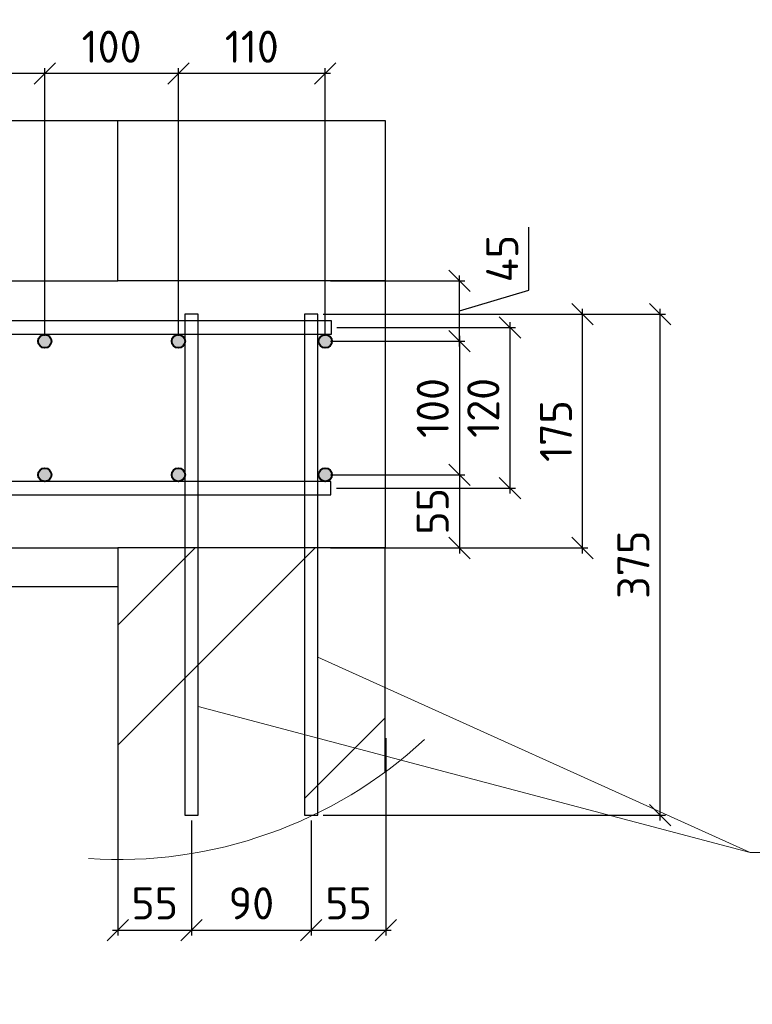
# Model space of a CAD drawing. Header units: millimetres. Extents: x 125896 to 2572636, y -120305 to 130347.
# Tile 149 of 256: x 403437 to 408923, y -115891 to -108523. Entities that reach past the tile are written whole.
import ezdxf

# ---------------------------------------------------------------- set-up
doc = ezdxf.new("R2010")
doc.units = ezdxf.units.MM
doc.linetypes.add('CENTER', pattern=[2, 1.25, -0.25, 0.25, -0.25])
for name, color, linetype, lineweight in [('Арматура', 152, 'Continuous', 40), ('ОСИ', 7, 'CENTER', 15), ('Столовая Двери и окна', 7, 'Continuous', 15), ('ТЕКСТ', 7, 'Continuous', 15)]:
    doc.layers.add(name, color=color, linetype=linetype, lineweight=lineweight)
doc.layers.add('ФВ-2', color=7, linetype='Continuous')
doc.styles.add('GOST-2.304_Type-B', font='GOST Common.ttf')
doc.styles.get("Standard").update_dxf_attribs({"font": 'isocpeur.ttf'})
doc.styles.add('ГОСТ', font='isocpeur.ttf')
doc.dimstyles.new('Осевые', dxfattribs={"dimscale": 0.7, "dimtxt": 450, "dimasz": 400, "dimexe": 100, "dimexo": 100, "dimgap": 100, "dimtad": 1, "dimdec": 0, "dimzin": 0, "dimdsep": 46, "dimtxsty": 'Standard', "dimblk": 'OBLIQUE', "dimcen": 9, "dimdle": 100, "dimazin": 0, "dimtm": 1e-09, "dimtfac": 1, "dimtdec": 0, "dimtofl": 0, "dimtmove": 0, "dimatfit": 3, "dimfxl": 1, "dimtolj": 1, "dimtzin": 0, "dimarcsym": 0})

# ---------------------------------------------------------------- blocks, each defined once
blk = doc.blocks.new('_OBLIQUE')
at = {"color": 0, "linetype": 'ByBlock'}
blk.add_line((-0.5, -0.5), (0.5, 0.5), dxfattribs=at)
blk = doc.blocks.new('*D1108')
at = {"layer": 'Defpoints', "color": 0, "linetype": 'ByBlock', "lineweight": 20, "ltscale": 13, "transparency": 16777216}
for p in [(407525.1, -99219.5, -900), (408145, -100149.3), (385633.9, -113813.7, -900)]:
    blk.add_point(p, dxfattribs=at)
at = {"layer": 'ОСИ', "color": 0, "linetype": 'ByBlock', "lineweight": -2, "ltscale": 13, "transparency": 16777216}
for p, q in [((407544.5, -99248.6), (408164.4, -100178.4)), ((386224.6, -114762.9), (408174.1, -100129.9)), ((385653.3, -113842.8), (386273.2, -114772.6))]:
    blk.add_line(p, q, dxfattribs=at)
at = {"layer": 'ОСИ', "color": 0, "linetype": 'ByBlock', "lineweight": -2, "ltscale": 13, "transparency": 16777216, "xscale": 140, "yscale": 140, "zscale": 140}
for p, rotation in [((408145, -100149.3), 33.69006752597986), ((386253.8, -114743.5), 213.6900675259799)]:
    blk.add_blockref('_OBLIQUE', p, dxfattribs=dict(at, rotation=rotation))
at = {"layer": 'ОСИ', "color": 0, "linetype": 'ByBlock', "ltscale": 13, "transparency": 16777216, "insert": (397102.3, -107300.8), "char_height": 210, "attachment_point": 5, "rotation": 33.69007}
blk.add_mtext('\\A1;5262', dxfattribs=at)
blk = doc.blocks.new('*D1109')
at = {"layer": 'Defpoints', "color": 0, "linetype": 'ByBlock', "lineweight": 20, "ltscale": 13, "transparency": 16777216}
for p in [(407212.6, -98792.8, -995.9), (408442.9, -100638.3), (384655.8, -113830.7, -995.9)]:
    blk.add_point(p, dxfattribs=at)
at = {"layer": 'ОСИ', "color": 0, "linetype": 'ByBlock', "lineweight": -2, "ltscale": 13, "transparency": 16777216}
for p, q in [((407232, -98822), (408462.4, -100667.4)), ((385857, -115695.6), (408472.1, -100618.9)), ((384675.2, -113859.9), (385905.5, -115705.3))]:
    blk.add_line(p, q, dxfattribs=at)
at = {"layer": 'ОСИ', "color": 0, "linetype": 'ByBlock', "lineweight": -2, "ltscale": 13, "transparency": 16777216, "xscale": 140, "yscale": 140, "zscale": 140}
for p, rotation in [((408442.9, -100638.3), 33.69006752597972), ((385886.1, -115676.2), 213.6900675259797)]:
    blk.add_blockref('_OBLIQUE', p, dxfattribs=dict(at, rotation=rotation))
at = {"layer": 'ОСИ', "color": 0, "linetype": 'ByBlock', "ltscale": 13, "transparency": 16777216, "insert": (397067.4, -108011.7), "char_height": 210, "attachment_point": 5, "rotation": 33.69007}
blk.add_mtext('\\A1;5422', dxfattribs=at)
blk = doc.blocks.new('*D1136')
at = {"layer": 'Defpoints', "color": 0, "linetype": 'ByBlock', "lineweight": 20, "ltscale": 13, "transparency": 16777216}
for p in [(404173, -113487.8), (404723, -114476.2), (404723, -115335.6)]:
    blk.add_point(p, dxfattribs=at)
at = {"layer": 'ОСИ', "color": 0, "linetype": 'ByBlock', "lineweight": -2, "ltscale": 13, "transparency": 16777216}
for p, q in [((404173, -113527.8), (404173, -115375.6)), ((404723, -114516.2), (404723, -115375.6)), ((404133, -115335.6), (404763, -115335.6))]:
    blk.add_line(p, q, dxfattribs=at)
at = {"layer": 'ОСИ', "color": 0, "linetype": 'ByBlock', "lineweight": -2, "ltscale": 13, "transparency": 16777216, "xscale": 160, "yscale": 160, "zscale": 160, "rotation": 180}
blk.add_blockref('_OBLIQUE', (404173, -115335.6), dxfattribs=at)
at = {"layer": 'ОСИ', "color": 0, "linetype": 'ByBlock', "lineweight": -2, "ltscale": 13, "transparency": 16777216, "xscale": 160, "yscale": 160, "zscale": 160}
blk.add_blockref('_OBLIQUE', (404723, -115335.6), dxfattribs=at)
at = {"layer": 'ОСИ', "color": 0, "linetype": 'ByBlock', "ltscale": 13, "transparency": 16777216, "insert": (404448, -115135.6), "char_height": 240, "attachment_point": 5}
blk.add_mtext('\\A1;55', dxfattribs=at)
blk = doc.blocks.new('*D1137')
at = {"layer": 'Defpoints', "color": 0, "linetype": 'ByBlock', "lineweight": 20, "ltscale": 13, "transparency": 16777216}
for p in [(404723, -114476.2), (405620.6, -114476.2), (405620.6, -115335.6)]:
    blk.add_point(p, dxfattribs=at)
at = {"layer": 'ОСИ', "color": 0, "linetype": 'ByBlock', "lineweight": -2, "ltscale": 13, "transparency": 16777216}
for p, q in [((404723, -114516.2), (404723, -115375.6)), ((405620.6, -114516.2), (405620.6, -115375.6)), ((404683, -115335.6), (405660.6, -115335.6))]:
    blk.add_line(p, q, dxfattribs=at)
at = {"layer": 'ОСИ', "color": 0, "linetype": 'ByBlock', "lineweight": -2, "ltscale": 13, "transparency": 16777216, "xscale": 160, "yscale": 160, "zscale": 160, "rotation": 180}
blk.add_blockref('_OBLIQUE', (404723, -115335.6), dxfattribs=at)
at = {"layer": 'ОСИ', "color": 0, "linetype": 'ByBlock', "lineweight": -2, "ltscale": 13, "transparency": 16777216, "xscale": 160, "yscale": 160, "zscale": 160}
blk.add_blockref('_OBLIQUE', (405620.6, -115335.6), dxfattribs=at)
at = {"layer": 'ОСИ', "color": 0, "linetype": 'ByBlock', "ltscale": 13, "transparency": 16777216, "insert": (405171.8, -115135.6), "char_height": 240, "attachment_point": 5}
blk.add_mtext('\\A1;90', dxfattribs=at)
blk = doc.blocks.new('*D1100')
at = {"layer": 'Defpoints', "color": 0, "linetype": 'ByBlock', "lineweight": 20, "ltscale": 13, "transparency": 16777216}
for p in [(406178.5, -113858.6), (405620.6, -114476.2), (406178.5, -115335.6)]:
    blk.add_point(p, dxfattribs=at)
at = {"layer": 'ОСИ', "color": 0, "linetype": 'ByBlock', "lineweight": -2, "ltscale": 13, "transparency": 16777216}
for p, q in [((406178.5, -113898.6), (406178.5, -115375.6)), ((405620.6, -114516.2), (405620.6, -115375.6)), ((405580.6, -115335.6), (406218.5, -115335.6))]:
    blk.add_line(p, q, dxfattribs=at)
at = {"layer": 'ОСИ', "color": 0, "linetype": 'ByBlock', "lineweight": -2, "ltscale": 13, "transparency": 16777216, "xscale": 160, "yscale": 160, "zscale": 160, "rotation": 180}
blk.add_blockref('_OBLIQUE', (405620.6, -115335.6), dxfattribs=at)
at = {"layer": 'ОСИ', "color": 0, "linetype": 'ByBlock', "lineweight": -2, "ltscale": 13, "transparency": 16777216, "xscale": 160, "yscale": 160, "zscale": 160}
blk.add_blockref('_OBLIQUE', (406178.5, -115335.6), dxfattribs=at)
at = {"layer": 'ОСИ', "color": 0, "linetype": 'ByBlock', "ltscale": 13, "transparency": 16777216, "insert": (405899.6, -115135.6), "char_height": 240, "attachment_point": 5}
blk.add_mtext('\\A1;55', dxfattribs=at)
blk = doc.blocks.new('*D1138')
at = {"layer": 'Defpoints', "color": 0, "linetype": 'ByBlock', "lineweight": 20, "ltscale": 13, "transparency": 16777216}
for p in [(405670.6, -110726.2), (408232.2, -110726.2), (405670.6, -114476.2)]:
    blk.add_point(p, dxfattribs=at)
at = {"layer": 'ОСИ', "color": 0, "linetype": 'ByBlock', "lineweight": -2, "ltscale": 13, "transparency": 16777216}
for p, q in [((405710.6, -110726.2), (408272.2, -110726.2)), ((408232.2, -114516.2), (408232.2, -110686.2)), ((405710.6, -114476.2), (408272.2, -114476.2))]:
    blk.add_line(p, q, dxfattribs=at)
at = {"layer": 'ОСИ', "color": 0, "linetype": 'ByBlock', "lineweight": -2, "ltscale": 13, "transparency": 16777216, "xscale": 160, "yscale": 160, "zscale": 160}
for p, rotation in [((408232.2, -110726.2), 90), ((408232.2, -114476.2), 270)]:
    blk.add_blockref('_OBLIQUE', p, dxfattribs=dict(at, rotation=rotation))
at = {"layer": 'ОСИ', "color": 0, "linetype": 'ByBlock', "ltscale": 13, "transparency": 16777216, "insert": (408032.2, -112601.2), "char_height": 240, "attachment_point": 5, "rotation": 90}
blk.add_mtext('\\A1;375', dxfattribs=at)
blk = doc.blocks.new('*D1139')
at = {"layer": 'Defpoints', "color": 0, "linetype": 'ByBlock', "lineweight": 20, "ltscale": 13, "transparency": 16777216}
for p in [(406173, -110726.2), (407652.2, -110726.2), (406173, -112476.2)]:
    blk.add_point(p, dxfattribs=at)
at = {"layer": 'ОСИ', "color": 0, "linetype": 'ByBlock', "lineweight": -2, "ltscale": 13, "transparency": 16777216}
for p, q in [((406213, -110726.2), (407692.2, -110726.2)), ((407652.2, -112516.2), (407652.2, -110686.2)), ((406213, -112476.2), (407692.2, -112476.2))]:
    blk.add_line(p, q, dxfattribs=at)
at = {"layer": 'ОСИ', "color": 0, "linetype": 'ByBlock', "lineweight": -2, "ltscale": 13, "transparency": 16777216, "xscale": 160, "yscale": 160, "zscale": 160}
for p, rotation in [((407652.2, -110726.2), 90), ((407652.2, -112476.2), 270)]:
    blk.add_blockref('_OBLIQUE', p, dxfattribs=dict(at, rotation=rotation))
at = {"layer": 'ОСИ', "color": 0, "linetype": 'ByBlock', "ltscale": 13, "transparency": 16777216, "insert": (407452.2, -111601.2), "char_height": 240, "attachment_point": 5, "rotation": 90}
blk.add_mtext('\\A1;175', dxfattribs=at)
blk = doc.blocks.new('*D1140')
at = {"layer": 'Defpoints', "color": 0, "linetype": 'ByBlock', "lineweight": 20, "ltscale": 13, "transparency": 16777216}
for p in [(405725.3, -110928.5), (405725.3, -111928.5), (406730, -111928.5)]:
    blk.add_point(p, dxfattribs=at)
at = {"layer": 'ОСИ', "color": 0, "linetype": 'ByBlock', "lineweight": -2, "ltscale": 13, "transparency": 16777216}
for p, q in [((406730, -110888.5), (406730, -111968.5)), ((405765.3, -110928.5), (406770, -110928.5)), ((405765.3, -111928.5), (406770, -111928.5))]:
    blk.add_line(p, q, dxfattribs=at)
at = {"layer": 'ОСИ', "color": 0, "linetype": 'ByBlock', "lineweight": -2, "ltscale": 13, "transparency": 16777216, "xscale": 160, "yscale": 160, "zscale": 160}
for p, rotation in [((406730, -110928.5), 90), ((406730, -111928.5), 270)]:
    blk.add_blockref('_OBLIQUE', p, dxfattribs=dict(at, rotation=rotation))
at = {"layer": 'ОСИ', "color": 0, "linetype": 'ByBlock', "ltscale": 13, "transparency": 16777216, "insert": (406530, -111428.5), "char_height": 240, "attachment_point": 5, "rotation": 90}
blk.add_mtext('\\A1;100', dxfattribs=at)
blk = doc.blocks.new('*D1141')
at = {"layer": 'Defpoints', "color": 0, "linetype": 'ByBlock', "lineweight": 20, "ltscale": 13, "transparency": 16777216}
for p in [(405725.3, -110476.2), (406730, -110476.2), (405725.3, -110928.5)]:
    blk.add_point(p, dxfattribs=at)
at = {"layer": 'ОСИ', "color": 0, "linetype": 'ByBlock', "lineweight": -2, "ltscale": 13, "transparency": 16777216}
for p, q in [((407250, -110546.4), (407250, -110074.4)), ((406730, -110968.5), (406730, -110436.2)), ((405765.3, -110476.2), (406770, -110476.2)), ((406730, -110702.4), (407250, -110546.4)), ((405765.3, -110928.5), (406770, -110928.5))]:
    blk.add_line(p, q, dxfattribs=at)
at = {"layer": 'ОСИ', "color": 0, "linetype": 'ByBlock', "lineweight": -2, "ltscale": 13, "transparency": 16777216, "xscale": 160, "yscale": 160, "zscale": 160}
for p, rotation in [((406730, -110476.2), 90), ((406730, -110928.5), 270)]:
    blk.add_blockref('_OBLIQUE', p, dxfattribs=dict(at, rotation=rotation))
at = {"layer": 'ОСИ', "color": 0, "linetype": 'ByBlock', "ltscale": 13, "transparency": 16777216, "insert": (407050, -110310.4), "char_height": 240, "attachment_point": 5, "rotation": 90}
blk.add_mtext('\\A1;45', dxfattribs=at)
blk = doc.blocks.new('*D1142')
at = {"layer": 'Defpoints', "color": 0, "linetype": 'ByBlock', "lineweight": 20, "ltscale": 13, "transparency": 16777216}
for p in [(405725.3, -111928.5), (405725.3, -112476.2), (406729.6, -112476.2)]:
    blk.add_point(p, dxfattribs=at)
at = {"layer": 'ОСИ', "color": 0, "linetype": 'ByBlock', "lineweight": -2, "ltscale": 13, "transparency": 16777216}
for p, q in [((405765.3, -111928.5), (406769.6, -111928.5)), ((406729.6, -111888.5), (406729.6, -112516.2)), ((405765.3, -112476.2), (406769.6, -112476.2))]:
    blk.add_line(p, q, dxfattribs=at)
at = {"layer": 'ОСИ', "color": 0, "linetype": 'ByBlock', "lineweight": -2, "ltscale": 13, "transparency": 16777216, "xscale": 160, "yscale": 160, "zscale": 160}
for p, rotation in [((406729.6, -111928.5), 90), ((406729.6, -112476.2), 270)]:
    blk.add_blockref('_OBLIQUE', p, dxfattribs=dict(at, rotation=rotation))
at = {"layer": 'ОСИ', "color": 0, "linetype": 'ByBlock', "ltscale": 13, "transparency": 16777216, "insert": (406529.6, -112202.4), "char_height": 240, "attachment_point": 5, "rotation": 90}
blk.add_mtext('\\A1;55', dxfattribs=at)
blk = doc.blocks.new('*D1143')
at = {"layer": 'Defpoints', "color": 0, "linetype": 'ByBlock', "lineweight": 20, "ltscale": 13, "transparency": 16777216}
for p in [(405773, -110826.2), (407108.4, -110826.2), (405768.1, -112028.5)]:
    blk.add_point(p, dxfattribs=at)
at = {"layer": 'ОСИ', "color": 0, "linetype": 'ByBlock', "lineweight": -2, "ltscale": 13, "transparency": 16777216}
for p, q in [((407108.4, -112068.5), (407108.4, -110786.2)), ((405813, -110826.2), (407148.4, -110826.2)), ((405808.1, -112028.5), (407148.4, -112028.5))]:
    blk.add_line(p, q, dxfattribs=at)
at = {"layer": 'ОСИ', "color": 0, "linetype": 'ByBlock', "lineweight": -2, "ltscale": 13, "transparency": 16777216, "xscale": 160, "yscale": 160, "zscale": 160}
for p, rotation in [((407108.4, -110826.2), 90), ((407108.4, -112028.5), 270)]:
    blk.add_blockref('_OBLIQUE', p, dxfattribs=dict(at, rotation=rotation))
at = {"layer": 'ОСИ', "color": 0, "linetype": 'ByBlock', "ltscale": 13, "transparency": 16777216, "insert": (406908.4, -111427.4), "char_height": 240, "attachment_point": 5, "rotation": 90}
blk.add_mtext('\\A1;120', dxfattribs=at)
blk = doc.blocks.new('*D1144')
at = {"layer": 'Defpoints', "color": 0, "linetype": 'ByBlock', "lineweight": 20, "ltscale": 13, "transparency": 16777216}
for p in [(404625.3, -108924.6), (404625.3, -110928.5), (405725.3, -110928.5)]:
    blk.add_point(p, dxfattribs=at)
at = {"layer": 'ОСИ', "color": 0, "linetype": 'ByBlock', "lineweight": -2, "ltscale": 13, "transparency": 16777216}
for p, q in [((404625.3, -110888.5), (404625.3, -108884.6)), ((405725.3, -110888.5), (405725.3, -108884.6)), ((405765.3, -108924.6), (404585.3, -108924.6))]:
    blk.add_line(p, q, dxfattribs=at)
at = {"layer": 'ОСИ', "color": 0, "linetype": 'ByBlock', "lineweight": -2, "ltscale": 13, "transparency": 16777216, "xscale": 160, "yscale": 160, "zscale": 160, "rotation": 180}
blk.add_blockref('_OBLIQUE', (404625.3, -108924.6), dxfattribs=at)
at = {"layer": 'ОСИ', "color": 0, "linetype": 'ByBlock', "lineweight": -2, "ltscale": 13, "transparency": 16777216, "xscale": 160, "yscale": 160, "zscale": 160}
blk.add_blockref('_OBLIQUE', (405725.3, -108924.6), dxfattribs=at)
at = {"layer": 'ОСИ', "color": 0, "linetype": 'ByBlock', "ltscale": 13, "transparency": 16777216, "insert": (405175.3, -108724.6), "char_height": 240, "attachment_point": 5}
blk.add_mtext('\\A1;110', dxfattribs=at)
blk = doc.blocks.new('*D1145')
at = {"layer": 'Defpoints', "color": 0, "linetype": 'ByBlock', "lineweight": 20, "ltscale": 13, "transparency": 16777216}
for p in [(403625.3, -108924.6), (403625.3, -110928.5), (404625.3, -110928.5)]:
    blk.add_point(p, dxfattribs=at)
at = {"layer": 'ОСИ', "color": 0, "linetype": 'ByBlock', "lineweight": -2, "ltscale": 13, "transparency": 16777216}
for p, q in [((403625.3, -110888.5), (403625.3, -108884.6)), ((404625.3, -110888.5), (404625.3, -108884.6)), ((404665.3, -108924.6), (403585.3, -108924.6))]:
    blk.add_line(p, q, dxfattribs=at)
at = {"layer": 'ОСИ', "color": 0, "linetype": 'ByBlock', "lineweight": -2, "ltscale": 13, "transparency": 16777216, "xscale": 160, "yscale": 160, "zscale": 160, "rotation": 180}
blk.add_blockref('_OBLIQUE', (403625.3, -108924.6), dxfattribs=at)
at = {"layer": 'ОСИ', "color": 0, "linetype": 'ByBlock', "lineweight": -2, "ltscale": 13, "transparency": 16777216, "xscale": 160, "yscale": 160, "zscale": 160}
blk.add_blockref('_OBLIQUE', (404625.3, -108924.6), dxfattribs=at)
at = {"layer": 'ОСИ', "color": 0, "linetype": 'ByBlock', "ltscale": 13, "transparency": 16777216, "insert": (404125.3, -108724.6), "char_height": 240, "attachment_point": 5}
blk.add_mtext('\\A1;100', dxfattribs=at)
blk = doc.blocks.new('*D1146')
at = {"layer": 'Defpoints', "color": 0, "linetype": 'ByBlock', "lineweight": 20, "ltscale": 13, "transparency": 16777216}
for p in [(401125.3, -108924.2), (401125.3, -110946.2), (403625.3, -110928.5)]:
    blk.add_point(p, dxfattribs=at)
at = {"layer": 'ОСИ', "color": 0, "linetype": 'ByBlock', "lineweight": -2, "ltscale": 13, "transparency": 16777216}
for p, q in [((401125.3, -110906.2), (401125.3, -108884.2)), ((403625.3, -110888.5), (403625.3, -108884.2)), ((403665.3, -108924.2), (401085.3, -108924.2))]:
    blk.add_line(p, q, dxfattribs=at)
at = {"layer": 'ОСИ', "color": 0, "linetype": 'ByBlock', "lineweight": -2, "ltscale": 13, "transparency": 16777216, "xscale": 160, "yscale": 160, "zscale": 160, "rotation": 180}
blk.add_blockref('_OBLIQUE', (401125.3, -108924.2), dxfattribs=at)
at = {"layer": 'ОСИ', "color": 0, "linetype": 'ByBlock', "lineweight": -2, "ltscale": 13, "transparency": 16777216, "xscale": 160, "yscale": 160, "zscale": 160}
blk.add_blockref('_OBLIQUE', (403625.3, -108924.2), dxfattribs=at)
at = {"layer": 'ОСИ', "color": 0, "linetype": 'ByBlock', "ltscale": 13, "transparency": 16777216, "insert": (402375.3, -108724.2), "char_height": 240, "attachment_point": 5}
blk.add_mtext('\\A1;250', dxfattribs=at)

msp = doc.modelspace()

# ---------------------------------------------------------------- hatches: boundary and pattern name
at = {"layer": 'Арматура'}
h = msp.add_hatch(color=256, dxfattribs=at)
edge = h.paths.add_edge_path()
edge.add_arc((403625.3, -110928.5), 50, 0, 360)
h = msp.add_hatch(color=256, dxfattribs=at)
edge = h.paths.add_edge_path()
edge.add_arc((404625.3, -110928.5), 50, 0, 360)
h = msp.add_hatch(color=256, dxfattribs=at)
edge = h.paths.add_edge_path()
edge.add_arc((405725.3, -110928.5), 50, 0, 360)
h = msp.add_hatch(color=256, dxfattribs=at)
edge = h.paths.add_edge_path()
edge.add_arc((403625.3, -111928.5), 50, 0, 360)
h = msp.add_hatch(color=256, dxfattribs=at)
edge = h.paths.add_edge_path()
edge.add_arc((404625.3, -111928.5), 50, 0, 360)
h = msp.add_hatch(color=256, dxfattribs=at)
edge = h.paths.add_edge_path()
edge.add_arc((405725.3, -111928.5), 50, 0, 360)
at = {"layer": 'ФВ-2', "lineweight": 20, "true_color": 0x000000}
h = msp.add_hatch(dxfattribs=at)
h.set_pattern_fill('ANSI32', color=18, scale=200)
h.set_pattern_definition([(45, (-2420479, -1113815.6), (-1347.0384, 1347.0384), []), (45, (-2419581, -1113815.6), (-1347.0384, 1347.0384), [])])
edge = h.paths.add_edge_path()
edge.add_line((406173, -114153), (406173, -112476.2))
edge.add_line((406173, -112476.2), (404173, -112476.2))
edge.add_line((404173, -112476.2), (404173, -114808.3))

# ---------------------------------------------------------------- linework, layer by layer
at = {"layer": 'Арматура'}
for centre in [(403625.3, -110928.5), (404625.3, -110928.5), (405725.3, -110928.5), (403625.3, -111928.5), (404625.3, -111928.5), (405725.3, -111928.5)]:
    msp.add_circle(centre, 50, dxfattribs=at)
at = {"layer": 'Столовая Двери и окна', "color": 18, "lineweight": 30, "true_color": 0x000000}
for p, q in [((401567.2, -109276.2), (404173, -109276.2)), ((406173, -110476.2), (406173, -112476.2)), ((402873, -112476.2, -2340), (404173, -112476.2)), ((403065.7, -112765.3, -3277.7), (404173, -112765.3, -1800))]:
    msp.add_line(p, q, dxfattribs=at)
at = {"layer": 'Столовая Двери и окна', "color": 18, "lineweight": 20, "true_color": 0x000000}
for p, q in [((408906.8, -114754.6), (405670.6, -113292.5)), ((404773, -113663.5), (408906.8, -114754.6)), ((408906.8, -114754.6), (412677.3, -114754.6))]:
    msp.add_line(p, q, dxfattribs=at)
at = {"layer": 'Столовая Двери и окна', "color": 18, "lineweight": 30, "true_color": 0x000000}
msp.add_lwpolyline([(406173, -110476.2), (404173, -110476.2), (404173, -109276.2), (406173, -109276.2)], close=True, dxfattribs=at)
for points in [[(400930.2, -110476.2), (402173, -110476.2), (402173, -110476.2), (404173, -110476.2)], [(406173, -114153), (406173, -112476.2), (404173, -112476.2), (404173, -114808.3)]]:
    msp.add_lwpolyline(points, dxfattribs=at)
at = {"layer": 'Столовая Двери и окна', "color": 5, "lineweight": 30}
for points in [[(404773, -110726.2), (404673, -110726.2), (404673, -114476.2), (404773, -114476.2)], [(405670.6, -110726.2), (405570.6, -110726.2), (405570.6, -114476.2), (405670.6, -114476.2)]]:
    msp.add_lwpolyline(points, close=True, dxfattribs=at)
at = {"layer": 'Столовая Двери и окна', "color": 146, "lineweight": 30, "true_color": 0x105689}
for points in [[(400838.7, -110876.2), (405773, -110876.2), (405773, -110776.2), (400856.8, -110776.2)], [(400856.3, -112078.5), (405768.1, -112078.5), (405768.1, -111978.5), (400838.3, -111978.5)]]:
    msp.add_lwpolyline(points, dxfattribs=at)
at = {"layer": 'Столовая Двери и окна', "color": 18, "lineweight": 20, "true_color": 0x000000, "elevation": -1800}
msp.add_lwpolyline([(401667.8, -113697.2), (403065.7, -112765.3), (404173, -112765.3), (404173, -112476.2), (402873, -112476.2), (401447.2, -113426.7)], dxfattribs=at)
at = {"layer": 'Столовая Двери и окна', "color": 18, "lineweight": 20, "true_color": 0x000000}
msp.add_arc((404173, -111428.5), 3379.7, 266.25741, 312.77266, dxfattribs=at)

# ---------------------------------------------------------------- texts
at = {"insert": (226281.3, -87218.1), "char_height": 250, "attachment_point": 1, "style": 'ГОСТ'}
msp.add_mtext_dynamic_manual_height_columns('\\A1;\\pi9384.38;{\\H1.5152x;\\P\\pi1250;Общие указания\\P\\pi250;}1.^IРабочая документация разработана в соответствии с заданием на проектирование, требованиями действующих технических регламентов, стандартов, сводов правил и других документов, содержащих установленные требования.\\P2.^IРабочая документация выполнена в соответствии со следующими нормативными и техническими документами:\\P-^IСП 20.13330.2016 "Нагрузки и Воздействия";\\P-^IСП 63.13330.2012 "Бетонные и железобетонные конструкции. Основные положения";\\P-^IСП 22.13330.2016 "Основания зданий и сооружений";\\P-^IСП 45.13330.2012 "Земляные сооружения, основания и фундаменты".\\P3.   За относительную отметку 0,000 принята отметка чистого пола первого этажа.\\P4.^IПеречень видов работ, для которых необходимо составлять акты освидетельствования скрытых работ:\\P-^Iармирование конструкций;\\P-^Iосвидетельствование опалубки перед бетонированием;\\P-^Iвыполнение сварочных работ;\\P-^Iотбор контрольных проб бетона;\\P-^Iсоответствие законченных железобетонных конструкций проекту с отображением качества работ;\\P-^Iустройство монолитных конструкций, выполняемых в зимнее время;  \\P\\pi0;  -    устройство гидроизоляции;\\P\\pi250;-^Iуплотнение грунтов и обратную засыпку.\\PЗапрещается выполнение последующих работ при отсутствии актов освидетельствования предшествующих скрытых работ во всех случаях.\\P\\pi0;        5. Проект рассчитан на производство работ в период положительных температур. В случае выполнения работ при отрицательных температурах необходимо выполнять требования СНиП часть 3 по производству работ и ППР.\\P        6. При минимальной температуре воздуха до минус 15°С допускается: выдерживание бетона в конструкции методом термоса, при предварительном разогреве бетонной смеси, форсированный электроразогрев бетона в конструкции с повторным уплотнением.\\P\\pi250;При минимальной температуре воздуха до минус 25°С допускается: обогрев бетона в греющей опалубке с помощью низкотемпературных электронагревателей, электродный сквозной прогрев бетона, электрообогрев с помощью греющего провода.\\P\\pi0;7. При отрицательной температуре воздуха уплотнение грунта обратной засыпки в траншеях должно \\Pосуществляться до достижения коэффициента уплотнения 0,98. \\PВремя уплотнения грунта в зависимости от температуры воздуха: \\P\\pi250;-^Iпри t{\\H0.7x;\\So^ ;}-5, 90-120 минут; при t{\\H0.7x;\\So^ ;\\H1.42857x;-10, 60-90 минут; }при t{\\H0.7x;\\So^ ;\\H1.42857x;-20, 40-60 минут; }при t{\\H0.7x;\\So^ ;\\H1.42857x;-30, 20-30 минут;\\P\\pi0;Работы по выполнению насыпей и обратных засыпок при отрицательных температурах должны производить с учетом следующих требований:\\P\\pi250;-^Iподготовку поверхности (основания) насыпи и обратных засыпок следует выполнять с полным удалением снега, льда, промерзшего слоя слабого и пучинистого грунта на всю его глубину;\\P-^Iотсыпку в насыпь и обратные засыпки грунтов необходимо производить при их природной влажности и в талом состоянии с содержанием комьев мерзлого грунта, не превышающим требований, приведенных в приложении М СП 45.13330.2017. Свод правил. Земляные сооружения, основания и фундаменты., и, как правило, на не промерзшие ранее отсыпанные и уплотненные слои. В отдельных случаях при согласовании с автором проекта допускается грунты отсыпать на непучинистые грунты, промерзшие на глубину не более 15 см;\\P-^Iпри пониженной влажности отсыпанных грунтов для их уплотнения следует применять более тяжелое грунтоуплотняющее оборудование; \\P-^Iработы по отсыпке и уплотнению каждого слоя должны выполнять в течение одной рабочей смены; - при выполнении насыпей из глинистых грунтов при обильном снеговыпадении все работы должны быть прекращены; - перерывы в работах по выполнению насыпей и обратных засыпок допускаются только при условиях, что за время перерыва глубина промерзания ранее уплотненных пучинистых грунтов не превысит 15 см или на время перерыва ранее уплотненные грунты утепляются специальными средствами (например, маловлажным рыхлым грунтом, который в последующем удаляется); - все работы по отсыпке грунтов и их уплотнению выполняют с повышенной интенсивностью.}', width=20474.372, gutter_width=5800, heights=[24436.9], dxfattribs=at)
at = {"layer": 'ТЕКСТ', "ltscale": 100, "insert": (333656.9, -104201.6), "char_height": 250, "attachment_point": 1, "style": 'GOST-2.304_Type-B'}
msp.add_mtext_dynamic_manual_height_columns('\\pi750;Примечание\\P1 Обратную засыпку пазух выполнять непучинистым, ненабухающим грунтом без органически х включений с проливкой водой слоями не более 20 см с уплотнением грунта до коэффициента уплотнения 0,95. Условия работ по выполнению обратной засыпки при отрицательных температурах смотреть в общих указаниях лист 1.\\P2 При производстве земляных работ не допускать ухудшения свойств грунтов и качества подготовленного основания вследствие замачивания, промерзания, размыва, повреждения механизмами и транспортом.\\P3 Поз. 9 и 11 установить на хим. анкер BIT 200 (EASY FIX DIT-200) или аналог. Анкеровка выполняется в теле стен, ступеней и в теле плиты по всей длине с шагом 175-200 мм. Отверстие диаметром 12 мм.\\P4 При изготовлении пространственных арматурных каркасов соединение стержней выполнять при помощи вязальной проволоки. \\P5 Поз. 7 установить в шахматном порядке.\\P6 Выполнить обмазочную гидроизоляцию внутренних поверхностей вертикальных Ж/Б конструкций, соприкасающихся с грунтом под лестничным маршем за 2 раза. Материал гидроизоляции - Битумно-резиновая мастика Технониколь AquaMast\\P7 Выполнить укладку рулонной гидроизоляции Техноэласт ЭПП под устройство лестничного марша.', width=17507.725, gutter_width=1250, heights=[0], dxfattribs=at)
at = {"layer": 'ТЕКСТ', "ltscale": 100, "attachment_point": 1, "style": 'GOST-2.304_Type-B'}
for s, insert, char_height, width in [('\\pi480.96367,t5880.96367;План расположения дополнительной анкеровки. \\P\\pi577.44095,t5977.44095;Разрез 4-4. Армирование лестничного марша. \\P\\pi1306.9864,t6706.9864;Спецификация. Ведомость деталей. ', (339779.7, -114794.7), 225, 7515.564), ('\\pi164.27246,t6164.27246;План наружной лестницы ЛН-1\\P\\pi1001.77246,t7001.77246;Разрез 1-1, 2-2, 3-3', (280585.5, -114966.1), 250, 4935.363), ('\\pi139.27246,t6139.27246;План наружной лестницы ЛН-2\\P\\pi951.10959,t6951.10959;Разрез 5-5, 6-6, 7-7', (367069.9, -114966.1), 250, 4935.363)]:
    msp.add_mtext(s, dxfattribs=dict(at, insert=insert, char_height=char_height, width=width))

# ---------------------------------------------------------------- dimensions: what is measured, and where the dimension line sits
at = {"layer": 'ОСИ', "linetype": 'ByBlock', "ltscale": 13}
for p1, p2, distance, picture, middle in [((384655.8, -113830.7, -995.9), (407212.6, -98792.8, -995.9), -2218, '*D1109', (397067.4, -108011.7)), ((385633.9, -113813.7, -900), (407525.1, -99219.5, -900), -1117.5, '*D1108', (397102.3, -107300.8))]:
    dim = msp.add_aligned_dim(p1=p1, p2=p2, distance=distance, dimstyle='Осевые', override={"dimtxt": 300, "dimasz": 200, "dimexe": 50, "dimexo": 50, "dimlfac": 0.2, "dimdle": 50, "dimtmove": 1}, dxfattribs=at)
    dim.commit()
    dim.dimension.update_dxf_attribs({"geometry": picture, "text_midpoint": middle})
for base, p1, p2, picture, middle in [((401125.3, -108924.2), (403625.3, -110928.5), (401125.3, -110946.2), '*D1146', (402375.3, -108724.2)), ((403625.3, -108924.6), (404625.3, -110928.5), (403625.3, -110928.5), '*D1145', (404125.3, -108724.6)), ((404625.3, -108924.6), (405725.3, -110928.5), (404625.3, -110928.5), '*D1144', (405175.3, -108724.6)), ((404723, -115335.6), (404173, -113487.8), (404723, -114476.2), '*D1136', (404448, -115135.6)), ((405620.6, -115335.6), (404723, -114476.2), (405620.6, -114476.2), '*D1137', (405171.8, -115135.6))]:
    dim = msp.add_linear_dim(base=base, p1=p1, p2=p2, dimstyle='Осевые', override={"dimscale": 0.8, "dimtxt": 300, "dimasz": 200, "dimexe": 50, "dimexo": 50, "dimlfac": 0.1, "dimdle": 50, "dimtmove": 1}, dxfattribs=at)
    dim.commit()
    dim.dimension.update_dxf_attribs({"geometry": picture, "text_midpoint": middle})
for base, p1, p2, picture, middle in [((406730, -110476.2), (405725.3, -110928.5), (405725.3, -110476.2), '*D1141', (407050, -110466.4)), ((408232.2, -110726.2), (405670.6, -114476.2), (405670.6, -110726.2), '*D1138', (408032.2, -112601.2)), ((407652.2, -110726.2), (406173, -112476.2), (406173, -110726.2), '*D1139', (407452.2, -111601.2)), ((407108.4, -110826.2), (405768.1, -112028.5), (405773, -110826.2), '*D1143', (406908.4, -111427.4)), ((406730, -111928.5), (405725.3, -110928.5), (405725.3, -111928.5), '*D1140', (406530, -111428.5)), ((406729.6, -112476.2), (405725.3, -111928.5), (405725.3, -112476.2), '*D1142', (406529.6, -112202.4))]:
    dim = msp.add_linear_dim(base=base, p1=p1, p2=p2, angle=90, dimstyle='Осевые', override={"dimscale": 0.8, "dimtxt": 300, "dimasz": 200, "dimexe": 50, "dimexo": 50, "dimlfac": 0.1, "dimdle": 50, "dimtmove": 1}, dxfattribs=at)
    dim.commit()
    dim.dimension.update_dxf_attribs({"geometry": picture, "text_midpoint": middle})
dim = msp.add_linear_dim(base=(406178.5, -115335.6), p1=(405620.6, -114476.2), p2=(406178.5, -113858.6), text='55', dimstyle='Осевые', override={"dimscale": 0.8, "dimtxt": 300, "dimasz": 200, "dimexe": 50, "dimexo": 50, "dimlfac": 0.1, "dimdle": 50, "dimtmove": 1}, dxfattribs=at)
dim.commit()
dim.dimension.update_dxf_attribs({"geometry": '*D1100', "text_midpoint": (405899.6, -115135.6)})

doc.saveas('drawing.dxf')
